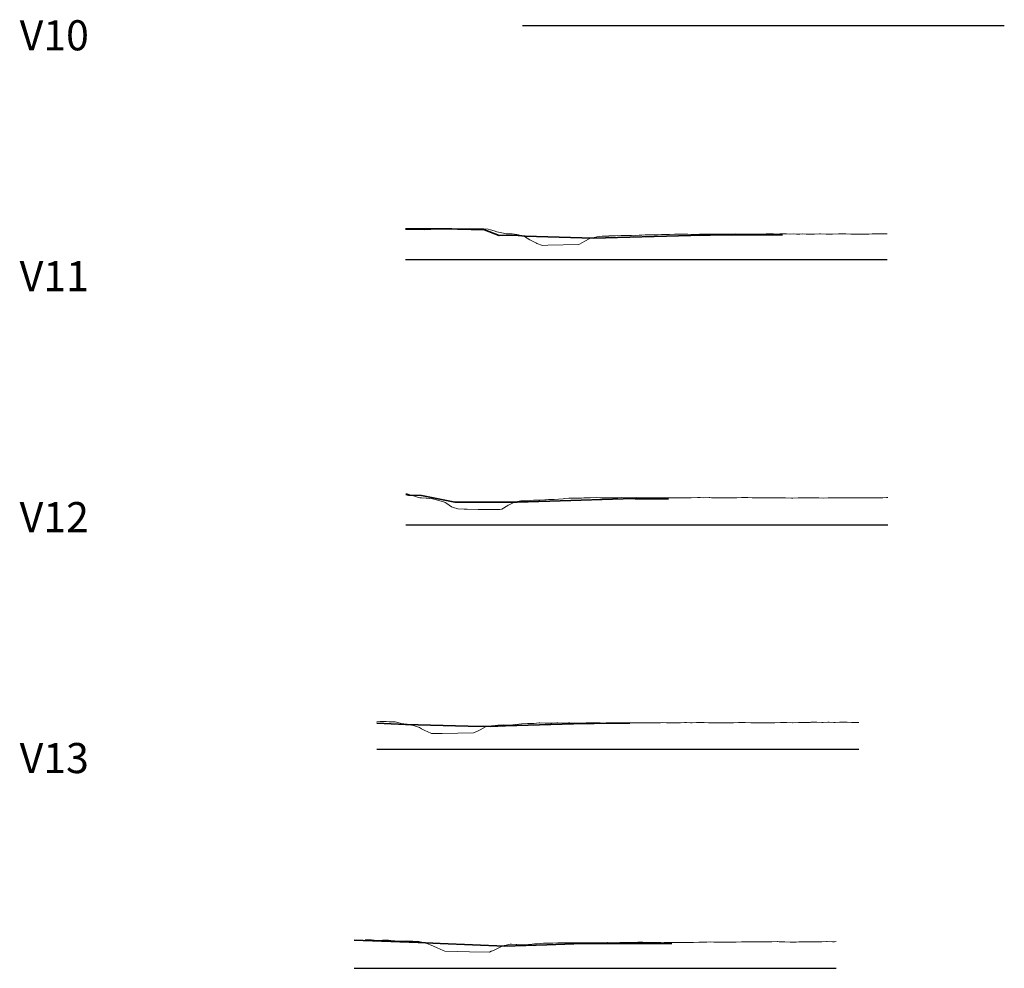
# Model space of a CAD drawing. Header units: metres. Extents: x 199581 to 207779, y 462378 to 466293.
# Tile 5 of 134: x 207181 to 207263, y 465828 to 465907. Entities that reach past the tile are written whole.
import ezdxf

# ---------------------------------------------------------------- set-up
doc = ezdxf.new("R2010")
doc.units = ezdxf.units.M
doc.layers.get('0').update_dxf_attribs({"lineweight": 25})
doc.layers.add('B-WE-GW-MAAIVELD-GD', color=93, linetype='Continuous', lineweight=18)
doc.layers.add('X-XX-AL-DETAIL3-GD', color=130, linetype='Continuous', lineweight=35)
doc.layers.add('C3D-PROFILE', color=7, linetype='Continuous')
doc.styles.add('NLCS-ISO', font='NLCS-ISO.ttf')

# ---------------------------------------------------------------- blocks, each defined once
blk = doc.blocks.new('*U25')
at = {"layer": 'X-XX-AL-DETAIL3-GD', "color": 130, "linetype": 'Continuous', "lineweight": 35}
for p, q in [((203738.337, 464200.579), (203738.718, 464200.579)), ((203738.718, 464200.579), (203741.714, 464200.576)), ((203741.714, 464200.576), (203742.669, 464200.55)), ((203742.669, 464200.55), (203744.909, 464200.499)), ((203744.909, 464200.499), (203746.124, 464200.024)), ((203746.124, 464200.024), (203747.421, 464200.03)), ((203747.421, 464200.03), (203748.288, 464199.973)), ((203748.288, 464199.973), (203753.924, 464199.805)), ((203753.924, 464199.805), (203762.036, 464200.023)), ((203762.036, 464200.023), (203762.937, 464200.051)), ((203762.937, 464200.051), (203763.645, 464200.052)), ((203763.645, 464200.052), (203769.647, 464200.062))]:
    blk.add_line(p, q, dxfattribs=at)
blk = doc.blocks.new('*U26')
at = {"layer": 'B-WE-GW-MAAIVELD-GD', "color": 93, "linetype": 'Continuous', "lineweight": 18}
for p, q in [((203738.337, 464200.505), (203739.642, 464200.506)), ((203739.642, 464200.506), (203739.882, 464200.489)), ((203739.882, 464200.489), (203741.559, 464200.58)), ((203741.559, 464200.58), (203741.624, 464200.58)), ((203741.624, 464200.58), (203741.655, 464200.585)), ((203741.655, 464200.585), (203741.687, 464200.591)), ((203741.687, 464200.591), (203741.721, 464200.593)), ((203741.721, 464200.593), (203741.755, 464200.59)), ((203741.755, 464200.59), (203741.79, 464200.594)), ((203741.79, 464200.594), (203741.825, 464200.598)), ((203741.825, 464200.598), (203741.862, 464200.592)), ((203741.862, 464200.592), (203741.9, 464200.596)), ((203741.9, 464200.596), (203741.94, 464200.598)), ((203741.94, 464200.598), (203741.98, 464200.592)), ((203741.98, 464200.592), (203742.033, 464200.592)), ((203742.033, 464200.592), (203742.07, 464200.591)), ((203742.07, 464200.591), (203742.109, 464200.589)), ((203742.109, 464200.589), (203742.149, 464200.595)), ((203742.149, 464200.595), (203742.191, 464200.578)), ((203742.191, 464200.578), (203742.234, 464200.571)), ((203742.234, 464200.571), (203742.274, 464200.57)), ((203742.274, 464200.57), (203742.314, 464200.582)), ((203742.314, 464200.582), (203742.417, 464200.581)), ((203742.417, 464200.581), (203742.49, 464200.581)), ((203742.49, 464200.581), (203743.058, 464200.574)), ((203743.058, 464200.574), (203743.094, 464200.574)), ((203743.094, 464200.574), (203743.139, 464200.578)), ((203743.139, 464200.578), (203743.195, 464200.573)), ((203743.195, 464200.573), (203743.202, 464200.573)), ((203743.202, 464200.573), (203743.696, 464200.567)), ((203743.696, 464200.567), (203743.748, 464200.567)), ((203743.748, 464200.567), (203744.198, 464200.562)), ((203744.198, 464200.562), (203744.294, 464200.557)), ((203744.294, 464200.557), (203744.7, 464200.562)), ((203744.7, 464200.562), (203744.841, 464200.555)), ((203744.841, 464200.555), (203745.201, 464200.527)), ((203745.201, 464200.527), (203745.387, 464200.48)), ((203745.387, 464200.48), (203745.703, 464200.401)), ((203745.703, 464200.401), (203745.933, 464200.333)), ((203745.933, 464200.333), (203746.205, 464200.255)), ((203746.205, 464200.255), (203746.48, 464200.204)), ((203746.48, 464200.204), (203746.706, 464200.149)), ((203746.706, 464200.149), (203747.026, 464200.152)), ((203747.026, 464200.152), (203747.208, 464200.16)), ((203747.208, 464200.16), (203747.573, 464200.097)), ((203747.573, 464200.097), (203747.71, 464200.078)), ((203747.71, 464200.078), (203748.119, 464199.951)), ((203748.119, 464199.951), (203748.212, 464199.919)), ((203748.212, 464199.919), (203748.665, 464199.65)), ((203748.665, 464199.65), (203748.713, 464199.628)), ((203753.228, 464199.554), (203753.583, 464199.745)), ((203753.583, 464199.745), (203753.73, 464199.797)), ((203753.73, 464199.797), (203754.129, 464199.889)), ((203754.129, 464199.889), (203754.232, 464199.914)), ((203754.232, 464199.914), (203754.676, 464199.953)), ((203754.676, 464199.953), (203754.733, 464199.955)), ((203754.733, 464199.955), (203755.222, 464199.973)), ((203755.222, 464199.973), (203755.235, 464199.974)), ((203755.235, 464199.974), (203755.38, 464199.977)), ((203755.38, 464199.977), (203755.737, 464199.987)), ((203755.737, 464199.987), (203755.768, 464199.989)), ((203755.768, 464199.989), (203756.238, 464200.003)), ((203756.238, 464200.003), (203756.315, 464200.004)), ((203756.315, 464200.004), (203756.74, 464200.025)), ((203756.74, 464200.025), (203757.101, 464200.005)), ((203757.101, 464200.005), (203757.242, 464200)), ((203757.242, 464200), (203757.407, 464200.008)), ((203757.407, 464200.008), (203757.743, 464200.032)), ((203757.743, 464200.032), (203757.954, 464200.045)), ((203757.954, 464200.045), (203758.245, 464200.062)), ((203758.245, 464200.062), (203758.5, 464200.072)), ((203758.5, 464200.072), (203758.747, 464200.078)), ((203758.747, 464200.078), (203759.047, 464200.076)), ((203759.047, 464200.076), (203759.248, 464200.081)), ((203759.248, 464200.081), (203759.593, 464200.099)), ((203759.593, 464200.099), (203759.75, 464200.103)), ((203759.75, 464200.103), (203760.139, 464200.104)), ((203760.139, 464200.104), (203760.252, 464200.106)), ((203760.252, 464200.106), (203760.686, 464200.12)), ((203760.686, 464200.12), (203760.753, 464200.12)), ((203760.753, 464200.12), (203761.232, 464200.116)), ((203761.232, 464200.116), (203761.255, 464200.117)), ((203761.255, 464200.117), (203761.274, 464200.116)), ((203761.274, 464200.116), (203761.511, 464200.117)), ((203761.511, 464200.117), (203761.738, 464200.118)), ((203761.738, 464200.118), (203761.757, 464200.119)), ((203761.757, 464200.119), (203761.779, 464200.118)), ((203761.779, 464200.118), (203762.258, 464200.111)), ((203762.258, 464200.111), (203762.325, 464200.111)), ((203762.325, 464200.111), (203762.76, 464200.116)), ((203762.76, 464200.116), (203762.871, 464200.119)), ((203762.871, 464200.119), (203763.262, 464200.13)), ((203763.262, 464200.13), (203763.418, 464200.129)), ((203763.418, 464200.129), (203763.763, 464200.126)), ((203763.763, 464200.126), (203763.964, 464200.12)), ((203763.964, 464200.12), (203764.265, 464200.119)), ((203764.265, 464200.119), (203764.51, 464200.122)), ((203764.51, 464200.122), (203764.767, 464200.123)), ((203764.767, 464200.123), (203765.057, 464200.126)), ((203765.057, 464200.126), (203765.268, 464200.122)), ((203765.268, 464200.122), (203765.603, 464200.134)), ((203765.603, 464200.134), (203765.77, 464200.142)), ((203765.77, 464200.142), (203766.15, 464200.124)), ((203766.15, 464200.124), (203766.272, 464200.117)), ((203766.272, 464200.117), (203766.375, 464200.122)), ((203766.375, 464200.122), (203766.773, 464200.131)), ((203766.773, 464200.131), (203767.242, 464200.137)), ((203767.242, 464200.137), (203767.275, 464200.138)), ((203767.275, 464200.138), (203767.642, 464200.133)), ((203767.642, 464200.133), (203767.777, 464200.131)), ((203767.777, 464200.131), (203767.789, 464200.131)), ((203767.789, 464200.131), (203768.278, 464200.143)), ((203768.278, 464200.143), (203768.335, 464200.144)), ((203768.335, 464200.144), (203768.78, 464200.144)), ((203768.78, 464200.144), (203768.881, 464200.14)), ((203768.881, 464200.14), (203769.282, 464200.138)), ((203769.282, 464200.138), (203769.428, 464200.141)), ((203769.428, 464200.141), (203769.783, 464200.14)), ((203769.783, 464200.14), (203769.974, 464200.14)), ((203769.974, 464200.14), (203770.285, 464200.138)), ((203770.285, 464200.138), (203770.521, 464200.142)), ((203770.521, 464200.142), (203770.787, 464200.135)), ((203770.787, 464200.135), (203771.067, 464200.135)), ((203771.067, 464200.135), (203771.288, 464200.144)), ((203771.288, 464200.144), (203771.613, 464200.128)), ((203771.613, 464200.128), (203771.79, 464200.125)), ((203771.79, 464200.125), (203772.16, 464200.13)), ((203772.16, 464200.13), (203772.292, 464200.133)), ((203772.292, 464200.133), (203772.706, 464200.15)), ((203772.706, 464200.15), (203772.793, 464200.15)), ((203772.793, 464200.15), (203773.253, 464200.124)), ((203773.253, 464200.124), (203773.295, 464200.124)), ((203773.295, 464200.124), (203773.772, 464200.135)), ((203773.772, 464200.135), (203773.797, 464200.135)), ((203773.797, 464200.135), (203773.799, 464200.135)), ((203773.799, 464200.135), (203774.298, 464200.148)), ((203774.298, 464200.148), (203774.345, 464200.146)), ((203774.345, 464200.146), (203774.8, 464200.155)), ((203774.8, 464200.155), (203774.892, 464200.151)), ((203774.892, 464200.151), (203775.302, 464200.124)), ((203775.302, 464200.124), (203775.65, 464200.135)), ((203775.65, 464200.135), (203775.803, 464200.134)), ((203775.803, 464200.134), (203775.984, 464200.137)), ((203775.984, 464200.137), (203776.305, 464200.131)), ((203776.305, 464200.131), (203776.531, 464200.133)), ((203776.531, 464200.133), (203776.807, 464200.137)), ((203776.807, 464200.137), (203777.077, 464200.146)), ((203777.077, 464200.146), (203777.308, 464200.158)), ((203777.308, 464200.158), (203777.624, 464200.159)), ((203777.624, 464200.159), (203777.81, 464200.157)), ((203777.81, 464200.157), (203778.17, 464200.147)), ((203778.17, 464200.147), (203778.312, 464200.153)), ((203778.312, 464200.153), (203778.337, 464200.152)), ((203748.713, 464199.628), (203749.212, 464199.378)), ((203749.212, 464199.378), (203749.215, 464199.376)), ((203749.215, 464199.376), (203749.249, 464199.364)), ((203749.249, 464199.364), (203749.717, 464199.198)), ((203749.717, 464199.198), (203750.167, 464199.202)), ((203750.167, 464199.202), (203752.727, 464199.257)), ((203752.727, 464199.257), (203753.036, 464199.434)), ((203753.036, 464199.434), (203753.228, 464199.554))]:
    blk.add_line(p, q, dxfattribs=at)
blk = doc.blocks.new('*U27')
at = {"layer": 'X-XX-AL-DETAIL3-GD', "color": 130, "linetype": 'Continuous', "lineweight": 35}
for p, q in [((203738.374, 464178.519), (203738.596, 464178.471)), ((203738.596, 464178.471), (203739.657, 464178.437)), ((203739.657, 464178.437), (203742.428, 464177.874)), ((203742.428, 464177.874), (203747.622, 464177.878)), ((203747.622, 464177.878), (203750.316, 464177.975)), ((203750.316, 464177.975), (203757.269, 464178.171)), ((203757.269, 464178.171), (203757.4, 464178.164)), ((203757.4, 464178.164), (203758.571, 464178.164)), ((203758.571, 464178.164), (203760.172, 464178.164))]:
    blk.add_line(p, q, dxfattribs=at)
blk = doc.blocks.new('*U28')
at = {"layer": 'B-WE-GW-MAAIVELD-GD', "color": 93, "linetype": 'Continuous', "lineweight": 18}
for p, q in [((203738.374, 464178.572), (203738.386, 464178.572)), ((203738.386, 464178.572), (203738.467, 464178.567)), ((203738.467, 464178.567), (203738.492, 464178.565)), ((203738.492, 464178.565), (203738.866, 464178.435)), ((203738.866, 464178.435), (203739.015, 464178.399)), ((203739.015, 464178.399), (203739.266, 464178.327)), ((203739.266, 464178.327), (203739.539, 464178.247)), ((203739.539, 464178.247), (203739.666, 464178.236)), ((203739.666, 464178.236), (203740.062, 464178.205)), ((203740.062, 464178.205), (203740.065, 464178.205)), ((203740.065, 464178.205), (203740.076, 464178.204)), ((203740.076, 464178.204), (203740.585, 464178.146)), ((203740.585, 464178.146), (203740.814, 464178.097)), ((203740.814, 464178.097), (203741.109, 464178.025)), ((203741.109, 464178.025), (203741.573, 464177.867)), ((203741.573, 464177.867), (203741.632, 464177.845)), ((203741.632, 464177.845), (203741.766, 464177.758)), ((203741.766, 464177.758), (203742.156, 464177.501)), ((203746.343, 464177.286), (203746.835, 464177.598)), ((203746.835, 464177.598), (203746.867, 464177.619)), ((203746.867, 464177.619), (203746.881, 464177.624)), ((203746.881, 464177.624), (203747.39, 464177.881)), ((203747.39, 464177.881), (203747.639, 464177.936)), ((203747.639, 464177.936), (203747.914, 464177.976)), ((203747.914, 464177.976), (203748.397, 464177.988)), ((203748.397, 464177.988), (203748.437, 464177.991)), ((203748.437, 464177.991), (203748.525, 464178)), ((203748.525, 464178), (203748.96, 464178.04)), ((203748.96, 464178.04), (203749.156, 464178.048)), ((203749.156, 464178.048), (203749.484, 464178.049)), ((203749.484, 464178.049), (203749.914, 464178.072)), ((203749.914, 464178.072), (203750.007, 464178.077)), ((203750.007, 464178.077), (203750.215, 464178.087)), ((203750.215, 464178.087), (203750.531, 464178.099)), ((203750.531, 464178.099), (203750.672, 464178.109)), ((203750.672, 464178.109), (203751.054, 464178.123)), ((203751.054, 464178.123), (203751.431, 464178.168)), ((203751.431, 464178.168), (203751.578, 464178.187)), ((203751.578, 464178.187), (203751.905, 464178.199)), ((203751.905, 464178.199), (203752.101, 464178.203)), ((203752.101, 464178.203), (203752.189, 464178.204)), ((203752.189, 464178.204), (203752.625, 464178.2)), ((203752.625, 464178.2), (203752.947, 464178.22)), ((203752.947, 464178.22), (203753.148, 464178.23)), ((203753.148, 464178.23), (203753.595, 464178.246)), ((203753.595, 464178.246), (203753.671, 464178.248)), ((203753.671, 464178.248), (203753.706, 464178.249)), ((203753.706, 464178.249), (203754.195, 464178.259)), ((203754.195, 464178.259), (203754.464, 464178.246)), ((203754.464, 464178.246), (203754.718, 464178.239)), ((203754.718, 464178.239), (203755.222, 464178.245)), ((203755.222, 464178.245), (203755.242, 464178.245)), ((203755.242, 464178.245), (203755.285, 464178.245)), ((203755.285, 464178.245), (203755.765, 464178.247)), ((203755.765, 464178.247), (203755.981, 464178.25)), ((203755.981, 464178.25), (203756.289, 464178.254)), ((203756.289, 464178.254), (203756.739, 464178.236)), ((203756.739, 464178.236), (203756.812, 464178.233)), ((203756.812, 464178.233), (203756.975, 464178.239)), ((203756.975, 464178.239), (203757.335, 464178.251)), ((203757.335, 464178.251), (203757.497, 464178.253)), ((203757.497, 464178.253), (203757.859, 464178.248)), ((203757.859, 464178.248), (203758.256, 464178.249)), ((203758.256, 464178.249), (203758.382, 464178.251)), ((203758.382, 464178.251), (203758.664, 464178.251)), ((203758.664, 464178.251), (203758.906, 464178.249)), ((203758.906, 464178.249), (203759.014, 464178.249)), ((203759.014, 464178.249), (203759.429, 464178.24)), ((203759.429, 464178.24), (203759.772, 464178.238)), ((203759.772, 464178.238), (203759.953, 464178.24)), ((203759.953, 464178.24), (203760.048, 464178.241)), ((203760.048, 464178.241), (203760.354, 464178.248)), ((203760.354, 464178.248), (203760.447, 464178.251)), ((203760.447, 464178.251), (203760.476, 464178.251)), ((203760.476, 464178.251), (203760.531, 464178.251)), ((203760.531, 464178.251), (203761, 464178.251)), ((203761, 464178.251), (203761.289, 464178.246)), ((203761.289, 464178.246), (203761.523, 464178.238)), ((203761.523, 464178.238), (203762.044, 464178.24)), ((203762.044, 464178.24), (203762.046, 464178.24)), ((203762.046, 464178.24), (203762.047, 464178.24)), ((203762.047, 464178.24), (203762.57, 464178.262)), ((203762.57, 464178.262), (203762.806, 464178.255)), ((203762.806, 464178.255), (203763.093, 464178.244)), ((203763.093, 464178.244), (203763.564, 464178.253)), ((203763.564, 464178.253), (203763.617, 464178.254)), ((203763.617, 464178.254), (203763.734, 464178.25)), ((203763.734, 464178.25), (203764.14, 464178.237)), ((203764.14, 464178.237), (203764.322, 464178.241)), ((203764.322, 464178.241), (203764.664, 464178.242)), ((203764.664, 464178.242), (203764.843, 464178.239)), ((203764.843, 464178.239), (203765.187, 464178.235)), ((203765.187, 464178.235), (203765.424, 464178.232)), ((203765.424, 464178.232), (203765.71, 464178.229)), ((203765.71, 464178.229), (203765.839, 464178.232)), ((203765.839, 464178.232), (203766.234, 464178.254)), ((203766.234, 464178.254), (203766.597, 464178.26)), ((203766.597, 464178.26), (203766.757, 464178.256)), ((203766.757, 464178.256), (203767.114, 464178.247)), ((203767.114, 464178.247), (203767.281, 464178.241)), ((203767.281, 464178.241), (203767.356, 464178.241)), ((203767.356, 464178.241), (203767.804, 464178.234)), ((203767.804, 464178.234), (203768.114, 464178.233)), ((203768.114, 464178.233), (203768.328, 464178.234)), ((203768.328, 464178.234), (203768.804, 464178.243)), ((203768.804, 464178.243), (203768.851, 464178.244)), ((203768.851, 464178.244), (203768.872, 464178.244)), ((203768.872, 464178.244), (203769.375, 464178.236)), ((203769.375, 464178.236), (203769.631, 464178.234)), ((203769.631, 464178.234), (203769.898, 464178.235)), ((203769.898, 464178.235), (203770.389, 464178.221)), ((203770.389, 464178.221), (203770.421, 464178.221)), ((203770.421, 464178.221), (203770.493, 464178.223)), ((203770.493, 464178.223), (203770.945, 464178.238)), ((203770.945, 464178.238), (203771.147, 464178.24)), ((203771.147, 464178.24), (203771.468, 464178.232)), ((203771.468, 464178.232), (203771.906, 464178.239)), ((203771.906, 464178.239), (203771.992, 464178.241)), ((203771.992, 464178.241), (203772.183, 464178.239)), ((203772.183, 464178.239), (203772.515, 464178.231)), ((203772.515, 464178.231), (203772.664, 464178.227)), ((203772.664, 464178.227), (203773.039, 464178.224)), ((203773.039, 464178.224), (203773.422, 464178.239)), ((203773.422, 464178.239), (203773.562, 464178.239)), ((203773.562, 464178.239), (203773.873, 464178.24)), ((203773.873, 464178.24), (203774.085, 464178.243)), ((203774.085, 464178.243), (203774.181, 464178.243)), ((203774.181, 464178.243), (203774.609, 464178.247)), ((203774.609, 464178.247), (203774.835, 464178.249)), ((203774.835, 464178.249), (203775.132, 464178.241)), ((203775.132, 464178.241), (203775.234, 464178.24)), ((203775.234, 464178.24), (203775.563, 464178.239)), ((203775.563, 464178.239), (203775.634, 464178.238)), ((203775.634, 464178.238), (203775.656, 464178.239)), ((203775.656, 464178.239), (203775.697, 464178.237)), ((203775.697, 464178.237), (203776.179, 464178.229)), ((203776.179, 464178.229), (203776.456, 464178.245)), ((203776.456, 464178.245), (203776.703, 464178.248)), ((203776.703, 464178.248), (203777.214, 464178.243)), ((203777.214, 464178.243), (203777.226, 464178.243)), ((203777.226, 464178.243), (203777.253, 464178.243)), ((203777.253, 464178.243), (203777.75, 464178.242)), ((203777.75, 464178.242), (203777.972, 464178.249)), ((203777.972, 464178.249), (203778.273, 464178.253)), ((203778.273, 464178.253), (203778.374, 464178.253)), ((203742.156, 464177.501), (203742.331, 464177.434)), ((203742.331, 464177.434), (203742.679, 464177.328)), ((203742.679, 464177.328), (203743.211, 464177.29)), ((203743.211, 464177.29), (203743.456, 464177.295)), ((203743.456, 464177.295), (203744.367, 464177.266)), ((203744.367, 464177.266), (203745.145, 464177.28)), ((203745.145, 464177.28), (203746.183, 464177.265)), ((203746.183, 464177.265), (203746.343, 464177.286))]:
    blk.add_line(p, q, dxfattribs=at)
blk = doc.blocks.new('*U29')
at = {"layer": 'X-XX-AL-DETAIL3-GD', "color": 130, "linetype": 'Continuous', "lineweight": 35}
for p, q in [((203735.964, 464159.527), (203738.335, 464159.434)), ((203738.335, 464159.434), (203743.543, 464159.296)), ((203743.543, 464159.296), (203745.369, 464159.266)), ((203745.369, 464159.266), (203746.64, 464159.299)), ((203746.64, 464159.299), (203752.288, 464159.489)), ((203752.288, 464159.489), (203754.008, 464159.496)), ((203754.008, 464159.496), (203756.967, 464159.543))]:
    blk.add_line(p, q, dxfattribs=at)
blk = doc.blocks.new('*U30')
at = {"layer": 'B-WE-GW-MAAIVELD-GD', "color": 93, "linetype": 'Continuous', "lineweight": 18}
for p, q in [((203735.964, 464159.649), (203735.991, 464159.645)), ((203735.991, 464159.645), (203736.235, 464159.66)), ((203736.235, 464159.66), (203736.492, 464159.665)), ((203736.492, 464159.665), (203736.724, 464159.658)), ((203736.724, 464159.658), (203736.992, 464159.648)), ((203736.992, 464159.648), (203737.213, 464159.633)), ((203737.213, 464159.633), (203737.492, 464159.635)), ((203737.492, 464159.635), (203737.702, 464159.594)), ((203737.702, 464159.594), (203737.992, 464159.51)), ((203762.151, 464159.573), (203762.498, 464159.594)), ((203762.498, 464159.594), (203762.64, 464159.601)), ((203762.64, 464159.601), (203762.998, 464159.596)), ((203762.998, 464159.596), (203763.129, 464159.586)), ((203771.501, 464159.589), (203771.931, 464159.599)), ((203771.931, 464159.599), (203772.001, 464159.602)), ((203772.001, 464159.602), (203772.42, 464159.609)), ((203772.42, 464159.609), (203772.501, 464159.609)), ((203772.501, 464159.609), (203772.909, 464159.596)), ((203772.909, 464159.596), (203773.001, 464159.596)), ((203773.001, 464159.596), (203773.398, 464159.614)), ((203773.398, 464159.614), (203773.501, 464159.613)), ((203773.501, 464159.613), (203773.887, 464159.596)), ((203773.887, 464159.596), (203774.001, 464159.599)), ((203774.001, 464159.599), (203774.376, 464159.616)), ((203774.376, 464159.616), (203774.501, 464159.614)), ((203774.501, 464159.614), (203774.865, 464159.617)), ((203774.865, 464159.617), (203775.002, 464159.616)), ((203775.002, 464159.616), (203775.354, 464159.6)), ((203775.354, 464159.6), (203775.502, 464159.599)), ((203775.502, 464159.599), (203775.843, 464159.595)), ((203775.843, 464159.595), (203775.964, 464159.598)), ((203737.992, 464159.51), (203738.191, 464159.472)), ((203738.191, 464159.472), (203738.492, 464159.439)), ((203738.492, 464159.439), (203738.68, 464159.403)), ((203738.68, 464159.403), (203738.992, 464159.345)), ((203738.992, 464159.345), (203739.169, 464159.292)), ((203739.169, 464159.292), (203739.492, 464159.173)), ((203739.492, 464159.173), (203739.658, 464159.058)), ((203739.658, 464159.058), (203739.992, 464158.891)), ((203739.992, 464158.891), (203740.147, 464158.84)), ((203740.147, 464158.84), (203740.493, 464158.666)), ((203744.059, 464158.757), (203744.494, 464158.956)), ((203744.494, 464158.956), (203744.548, 464158.991)), ((203744.548, 464158.991), (203744.994, 464159.236)), ((203744.994, 464159.236), (203745.037, 464159.244)), ((203745.037, 464159.244), (203745.494, 464159.316)), ((203745.494, 464159.316), (203745.526, 464159.317)), ((203745.526, 464159.317), (203745.994, 464159.378)), ((203745.994, 464159.378), (203746.015, 464159.377)), ((203746.015, 464159.377), (203746.494, 464159.383)), ((203746.494, 464159.383), (203746.504, 464159.383)), ((203746.504, 464159.383), (203746.919, 464159.361)), ((203746.919, 464159.361), (203746.993, 464159.357)), ((203746.993, 464159.357), (203746.994, 464159.357)), ((203746.994, 464159.357), (203747.482, 464159.411)), ((203747.482, 464159.411), (203747.494, 464159.412)), ((203747.494, 464159.412), (203747.971, 464159.468)), ((203747.971, 464159.468), (203747.995, 464159.472)), ((203747.995, 464159.472), (203748.46, 464159.496)), ((203748.46, 464159.496), (203748.495, 464159.497)), ((203748.495, 464159.497), (203748.949, 464159.51)), ((203748.949, 464159.51), (203748.995, 464159.511)), ((203748.995, 464159.511), (203749.438, 464159.552)), ((203749.438, 464159.552), (203749.495, 464159.559)), ((203749.495, 464159.559), (203749.927, 464159.544)), ((203749.927, 464159.544), (203749.995, 464159.54)), ((203749.995, 464159.54), (203750.416, 464159.539)), ((203750.416, 464159.539), (203750.495, 464159.541)), ((203750.495, 464159.541), (203750.905, 464159.555)), ((203750.905, 464159.555), (203750.995, 464159.556)), ((203750.995, 464159.556), (203751.394, 464159.544)), ((203751.394, 464159.544), (203751.495, 464159.546)), ((203751.495, 464159.546), (203751.883, 464159.565)), ((203751.883, 464159.565), (203751.996, 464159.563)), ((203751.996, 464159.563), (203752.372, 464159.546)), ((203752.372, 464159.546), (203752.496, 464159.543)), ((203752.496, 464159.543), (203752.861, 464159.526)), ((203752.861, 464159.526), (203752.996, 464159.526)), ((203752.996, 464159.526), (203753.35, 464159.55)), ((203753.35, 464159.55), (203753.496, 464159.548)), ((203753.496, 464159.548), (203753.839, 464159.556)), ((203753.839, 464159.556), (203753.996, 464159.562)), ((203753.996, 464159.562), (203754.328, 464159.566)), ((203754.328, 464159.566), (203754.496, 464159.56)), ((203754.496, 464159.56), (203754.817, 464159.545)), ((203754.817, 464159.545), (203754.996, 464159.548)), ((203754.996, 464159.548), (203755.306, 464159.558)), ((203755.306, 464159.558), (203755.496, 464159.558)), ((203755.496, 464159.558), (203755.795, 464159.56)), ((203755.795, 464159.56), (203755.997, 464159.566)), ((203755.997, 464159.566), (203756.284, 464159.573)), ((203756.284, 464159.573), (203756.497, 464159.573)), ((203756.497, 464159.573), (203756.773, 464159.561)), ((203756.773, 464159.561), (203756.997, 464159.557)), ((203756.997, 464159.557), (203757.262, 464159.552)), ((203757.262, 464159.552), (203757.497, 464159.552)), ((203757.497, 464159.552), (203757.751, 464159.556)), ((203757.751, 464159.556), (203757.997, 464159.556)), ((203757.997, 464159.556), (203758.239, 464159.568)), ((203758.239, 464159.568), (203758.497, 464159.565)), ((203758.497, 464159.565), (203758.728, 464159.561)), ((203758.728, 464159.561), (203758.997, 464159.563)), ((203758.997, 464159.563), (203759.217, 464159.565)), ((203759.217, 464159.565), (203759.498, 464159.573)), ((203759.498, 464159.573), (203759.706, 464159.575)), ((203759.706, 464159.575), (203759.998, 464159.57)), ((203759.998, 464159.57), (203760.195, 464159.564)), ((203760.195, 464159.564), (203760.498, 464159.558)), ((203760.498, 464159.558), (203760.684, 464159.559)), ((203760.684, 464159.559), (203760.998, 464159.55)), ((203760.998, 464159.55), (203761.173, 464159.555)), ((203761.173, 464159.555), (203761.498, 464159.585)), ((203761.498, 464159.585), (203761.662, 464159.589)), ((203761.662, 464159.589), (203761.998, 464159.573)), ((203761.998, 464159.573), (203762.151, 464159.573)), ((203763.129, 464159.586), (203763.499, 464159.574)), ((203763.499, 464159.574), (203763.618, 464159.573)), ((203763.618, 464159.573), (203763.999, 464159.555)), ((203763.999, 464159.555), (203764.107, 464159.549)), ((203764.107, 464159.549), (203764.499, 464159.554)), ((203764.499, 464159.554), (203764.596, 464159.558)), ((203764.596, 464159.558), (203764.999, 464159.558)), ((203764.999, 464159.558), (203765.085, 464159.556)), ((203765.085, 464159.556), (203765.499, 464159.547)), ((203765.499, 464159.547), (203765.574, 464159.547)), ((203765.574, 464159.547), (203765.999, 464159.577)), ((203765.999, 464159.577), (203766.063, 464159.58)), ((203766.063, 464159.58), (203766.499, 464159.588)), ((203766.499, 464159.588), (203766.552, 464159.588)), ((203766.552, 464159.588), (203766.999, 464159.555)), ((203766.999, 464159.555), (203767.467, 464159.569)), ((203767.467, 464159.569), (203767.5, 464159.568)), ((203767.5, 464159.568), (203767.53, 464159.568)), ((203767.53, 464159.568), (203768, 464159.571)), ((203768, 464159.571), (203768.019, 464159.571)), ((203768.019, 464159.571), (203768.5, 464159.567)), ((203768.5, 464159.567), (203768.508, 464159.568)), ((203768.508, 464159.568), (203768.885, 464159.567)), ((203768.885, 464159.567), (203768.997, 464159.567)), ((203768.997, 464159.567), (203769, 464159.567)), ((203769, 464159.567), (203769.486, 464159.58)), ((203769.486, 464159.58), (203769.5, 464159.58)), ((203769.5, 464159.58), (203769.975, 464159.582)), ((203769.975, 464159.582), (203770, 464159.581)), ((203770, 464159.581), (203770.464, 464159.571)), ((203770.464, 464159.571), (203770.5, 464159.573)), ((203770.5, 464159.573), (203770.953, 464159.579)), ((203770.953, 464159.579), (203771, 464159.577)), ((203771, 464159.577), (203771.442, 464159.588)), ((203771.442, 464159.588), (203771.501, 464159.589)), ((203740.493, 464158.666), (203741.376, 464158.683)), ((203741.376, 464158.683), (203743.993, 464158.732)), ((203743.993, 464158.732), (203744.059, 464158.757))]:
    blk.add_line(p, q, dxfattribs=at)
blk = doc.blocks.new('*U31')
at = {"layer": 'X-XX-AL-DETAIL3-GD', "color": 130, "linetype": 'Continuous', "lineweight": 35}
for p, q in [((203734.091, 464141.51), (203739.404, 464141.325)), ((203739.404, 464141.325), (203741.227, 464141.243)), ((203741.227, 464141.243), (203746.584, 464141.024)), ((203746.584, 464141.024), (203750.074, 464141.144)), ((203750.074, 464141.144), (203752.302, 464141.226)), ((203752.302, 464141.226), (203755.661, 464141.231)), ((203755.661, 464141.231), (203756.298, 464141.234)), ((203756.298, 464141.234), (203760.458, 464141.234))]:
    blk.add_line(p, q, dxfattribs=at)
blk = doc.blocks.new('*U32')
at = {"layer": 'B-WE-GW-MAAIVELD-GD', "color": 93, "linetype": 'Continuous', "lineweight": 18}
for p, q in [((203734.983, 464141.539), (203734.996, 464141.539)), ((203734.996, 464141.539), (203735.01, 464141.536)), ((203735.01, 464141.536), (203735.177, 464141.533)), ((203735.177, 464141.533), (203735.187, 464141.532)), ((203735.187, 464141.532), (203735.198, 464141.538)), ((203735.198, 464141.538), (203735.209, 464141.537)), ((203735.209, 464141.537), (203735.221, 464141.54)), ((203735.221, 464141.54), (203735.232, 464141.531)), ((203735.232, 464141.531), (203735.244, 464141.537)), ((203735.244, 464141.537), (203735.257, 464141.539)), ((203735.257, 464141.539), (203735.434, 464141.533)), ((203735.434, 464141.533), (203735.442, 464141.535)), ((203735.442, 464141.535), (203735.451, 464141.531)), ((203735.451, 464141.531), (203735.461, 464141.528)), ((203735.461, 464141.528), (203735.471, 464141.527)), ((203735.471, 464141.527), (203735.481, 464141.531)), ((203735.481, 464141.531), (203735.491, 464141.533)), ((203735.491, 464141.533), (203735.502, 464141.536)), ((203735.502, 464141.536), (203735.513, 464141.534)), ((203735.513, 464141.534), (203735.7, 464141.526)), ((203735.7, 464141.526), (203735.707, 464141.53)), ((203735.707, 464141.53), (203735.713, 464141.533)), ((203735.713, 464141.533), (203735.72, 464141.529)), ((203735.72, 464141.529), (203735.728, 464141.526)), ((203735.728, 464141.526), (203735.736, 464141.523)), ((203735.736, 464141.523), (203735.744, 464141.519)), ((203735.744, 464141.519), (203735.752, 464141.523)), ((203735.752, 464141.523), (203735.966, 464141.481)), ((203735.966, 464141.481), (203735.967, 464141.48)), ((203735.967, 464141.48), (203735.969, 464141.479)), ((203735.969, 464141.479), (203735.97, 464141.48)), ((203735.97, 464141.48), (203735.972, 464141.481)), ((203735.972, 464141.481), (203735.974, 464141.48)), ((203735.974, 464141.48), (203735.976, 464141.479)), ((203735.976, 464141.479), (203735.979, 464141.48)), ((203735.979, 464141.48), (203736.019, 464141.475)), ((203736.019, 464141.475), (203736.036, 464141.476)), ((203736.036, 464141.476), (203736.058, 464141.479)), ((203736.058, 464141.479), (203736.091, 464141.48)), ((203736.091, 464141.48), (203736.146, 464141.489)), ((203736.146, 464141.489), (203736.251, 464141.502)), ((203736.251, 464141.502), (203736.425, 464141.519)), ((203736.425, 464141.519), (203736.862, 464141.524)), ((203736.862, 464141.524), (203736.93, 464141.522)), ((203736.93, 464141.522), (203737.346, 464141.477)), ((203737.346, 464141.477), (203737.435, 464141.465)), ((203737.435, 464141.465), (203737.45, 464141.465)), ((203737.45, 464141.465), (203737.94, 464141.435)), ((203737.94, 464141.435), (203738.039, 464141.44)), ((203738.039, 464141.44), (203738.446, 464141.459)), ((203738.446, 464141.459), (203738.628, 464141.445)), ((203738.628, 464141.445), (203738.951, 464141.429)), ((203738.951, 464141.429), (203739.216, 464141.422)), ((203739.216, 464141.422), (203739.456, 464141.417)), ((203739.456, 464141.417), (203739.805, 464141.336)), ((203739.805, 464141.336), (203739.961, 464141.3)), ((203739.961, 464141.3), (203740.393, 464141.123)), ((203740.393, 464141.123), (203740.466, 464141.098)), ((203740.466, 464141.098), (203740.902, 464140.915)), ((203740.902, 464140.915), (203740.971, 464140.886)), ((203740.971, 464140.886), (203740.982, 464140.88)), ((203740.982, 464140.88), (203741.476, 464140.656)), ((203745.826, 464140.743), (203746.021, 464140.863)), ((203746.021, 464140.863), (203746.269, 464140.97)), ((203746.269, 464140.97), (203746.526, 464141.068)), ((203746.526, 464141.068), (203746.711, 464141.098)), ((203746.711, 464141.098), (203747.031, 464141.189)), ((203747.031, 464141.189), (203747.153, 464141.199)), ((203747.153, 464141.199), (203747.536, 464141.168)), ((203747.536, 464141.168), (203747.595, 464141.164)), ((203747.595, 464141.164), (203748.015, 464141.13)), ((203748.015, 464141.13), (203748.041, 464141.128)), ((203748.041, 464141.128), (203748.045, 464141.128)), ((203748.045, 464141.128), (203748.546, 464141.153)), ((203748.546, 464141.153), (203748.634, 464141.161)), ((203748.634, 464141.161), (203749.051, 464141.204)), ((203749.051, 464141.204), (203749.222, 464141.222)), ((203749.222, 464141.222), (203749.556, 464141.252)), ((203749.556, 464141.252), (203749.806, 464141.26)), ((203749.806, 464141.26), (203750.061, 464141.259)), ((203750.061, 464141.259), (203750.399, 464141.272)), ((203750.399, 464141.272), (203750.566, 464141.274)), ((203750.566, 464141.274), (203750.988, 464141.292)), ((203750.988, 464141.292), (203751.071, 464141.296)), ((203751.071, 464141.296), (203751.572, 464141.291)), ((203751.572, 464141.291), (203751.576, 464141.291)), ((203751.576, 464141.291), (203751.577, 464141.291)), ((203751.577, 464141.291), (203752.081, 464141.291)), ((203752.081, 464141.291), (203752.165, 464141.295)), ((203752.165, 464141.295), (203752.586, 464141.307)), ((203752.586, 464141.307), (203752.754, 464141.297)), ((203752.754, 464141.297), (203753.091, 464141.293)), ((203753.091, 464141.293), (203753.342, 464141.295)), ((203753.342, 464141.295), (203753.596, 464141.286)), ((203753.596, 464141.286), (203753.931, 464141.301)), ((203753.931, 464141.301), (203754.101, 464141.304)), ((203754.101, 464141.304), (203754.229, 464141.311)), ((203754.229, 464141.311), (203754.606, 464141.297)), ((203754.606, 464141.297), (203755.108, 464141.326)), ((203755.108, 464141.326), (203755.111, 464141.326)), ((203755.111, 464141.326), (203755.128, 464141.326)), ((203755.128, 464141.326), (203755.616, 464141.309)), ((203755.616, 464141.309), (203755.697, 464141.311)), ((203755.697, 464141.311), (203756.121, 464141.322)), ((203756.121, 464141.322), (203756.285, 464141.325)), ((203756.285, 464141.325), (203756.626, 464141.32)), ((203756.626, 464141.32), (203756.874, 464141.324)), ((203756.874, 464141.324), (203757.131, 464141.327)), ((203757.131, 464141.327), (203757.463, 464141.339)), ((203757.463, 464141.339), (203757.636, 464141.353)), ((203757.636, 464141.353), (203758.051, 464141.34)), ((203758.051, 464141.34), (203758.141, 464141.335)), ((203758.141, 464141.335), (203758.64, 464141.33)), ((203758.64, 464141.33), (203758.646, 464141.33)), ((203758.646, 464141.33), (203758.685, 464141.33)), ((203758.685, 464141.33), (203759.151, 464141.329)), ((203759.151, 464141.329), (203759.535, 464141.315)), ((203759.535, 464141.315), (203759.656, 464141.308)), ((203759.656, 464141.308), (203759.817, 464141.316)), ((203759.817, 464141.316), (203760.161, 464141.329)), ((203760.161, 464141.329), (203760.406, 464141.334)), ((203760.406, 464141.334), (203760.666, 464141.338)), ((203760.666, 464141.338), (203760.994, 464141.337)), ((203760.994, 464141.337), (203761.171, 464141.331)), ((203761.171, 464141.331), (203761.583, 464141.322)), ((203761.583, 464141.322), (203761.676, 464141.324)), ((203761.676, 464141.324), (203762.171, 464141.329)), ((203762.171, 464141.329), (203762.181, 464141.33)), ((203762.181, 464141.33), (203762.241, 464141.331)), ((203762.241, 464141.331), (203762.686, 464141.344)), ((203762.686, 464141.344), (203762.76, 464141.345)), ((203762.76, 464141.345), (203763.191, 464141.35)), ((203763.191, 464141.35), (203763.349, 464141.36)), ((203763.349, 464141.36), (203763.696, 464141.369)), ((203763.696, 464141.369), (203763.937, 464141.36)), ((203763.937, 464141.36), (203764.201, 464141.351)), ((203764.201, 464141.351), (203764.526, 464141.355)), ((203764.526, 464141.355), (203764.706, 464141.358)), ((203764.706, 464141.358), (203765.114, 464141.349)), ((203765.114, 464141.349), (203765.211, 464141.349)), ((203765.211, 464141.349), (203765.703, 464141.35)), ((203765.703, 464141.35), (203765.716, 464141.35)), ((203765.716, 464141.35), (203765.798, 464141.353)), ((203765.798, 464141.353), (203766.221, 464141.367)), ((203766.221, 464141.367), (203766.291, 464141.37)), ((203766.291, 464141.37), (203766.726, 464141.384)), ((203766.726, 464141.384), (203766.88, 464141.378)), ((203766.88, 464141.378), (203767.231, 464141.376)), ((203767.231, 464141.376), (203767.469, 464141.379)), ((203767.469, 464141.379), (203767.736, 464141.376)), ((203767.736, 464141.376), (203768.057, 464141.369)), ((203768.057, 464141.369), (203768.241, 464141.37)), ((203768.241, 464141.37), (203768.38, 464141.374)), ((203768.38, 464141.374), (203768.746, 464141.385)), ((203768.746, 464141.385), (203769.234, 464141.395)), ((203769.234, 464141.395), (203769.251, 464141.396)), ((203769.251, 464141.396), (203769.354, 464141.394)), ((203769.354, 464141.394), (203769.756, 464141.384)), ((203769.756, 464141.384), (203769.823, 464141.381)), ((203769.823, 464141.381), (203770.261, 464141.363)), ((203770.261, 464141.363), (203770.412, 464141.363)), ((203770.412, 464141.363), (203770.767, 464141.361)), ((203770.767, 464141.361), (203771, 464141.376)), ((203771, 464141.376), (203771.272, 464141.392)), ((203771.272, 464141.392), (203771.589, 464141.373)), ((203771.589, 464141.373), (203771.777, 464141.367)), ((203771.777, 464141.367), (203772.177, 464141.377)), ((203772.177, 464141.377), (203772.282, 464141.376)), ((203772.282, 464141.376), (203772.766, 464141.387)), ((203772.766, 464141.387), (203772.787, 464141.388)), ((203772.787, 464141.388), (203772.911, 464141.39)), ((203772.911, 464141.39), (203773.292, 464141.395)), ((203773.292, 464141.395), (203773.355, 464141.395)), ((203773.355, 464141.395), (203773.797, 464141.391)), ((203773.797, 464141.391), (203773.943, 464141.393)), ((203773.943, 464141.393), (203774.091, 464141.396)), ((203741.476, 464140.656), (203741.61, 464140.596)), ((203741.61, 464140.596), (203743.663, 464140.563)), ((203743.663, 464140.563), (203745.307, 464140.515)), ((203745.307, 464140.515), (203745.446, 464140.609)), ((203745.446, 464140.609), (203745.516, 464140.611)), ((203745.516, 464140.611), (203745.826, 464140.743))]:
    blk.add_line(p, q, dxfattribs=at)

msp = doc.modelspace()

# ---------------------------------------------------------------- linework, layer by layer
at = {"flags": 128}
for points in [[(207222.895, 465906.554), (207262.895, 465906.554)], [(207213.18, 465887.12), (207253.18, 465887.12)], [(207213.218, 465865.102), (207253.218, 465865.102)], [(207210.807, 465846.476), (207250.807, 465846.476)], [(207208.934, 465828.292), (207248.934, 465828.292)]]:
    msp.add_lwpolyline(points, dxfattribs=at)

# ---------------------------------------------------------------- block references
at = {"layer": 'C3D-PROFILE', "color": 7, "linetype": 'Continuous', "lineweight": -3}
for name in ['*U26', '*U25', '*U28', '*U27', '*U30', '*U29', '*U31', '*U32']:
    msp.add_blockref(name, (3474.843, 1689.109), dxfattribs=at)

# ---------------------------------------------------------------- texts
at = {"char_height": 2.5, "attachment_point": 1, "style": 'NLCS-ISO'}
for s, insert in [('V10', (207181.154, 465906.994)), ('V11', (207181.154, 465886.994)), ('V12', (207181.154, 465866.994)), ('V13', (207181.154, 465846.994))]:
    msp.add_mtext_dynamic_manual_height_columns(s, width=15.30213, gutter_width=12.5, heights=[0], dxfattribs=dict(at, insert=insert))

doc.saveas('drawing.dxf')
